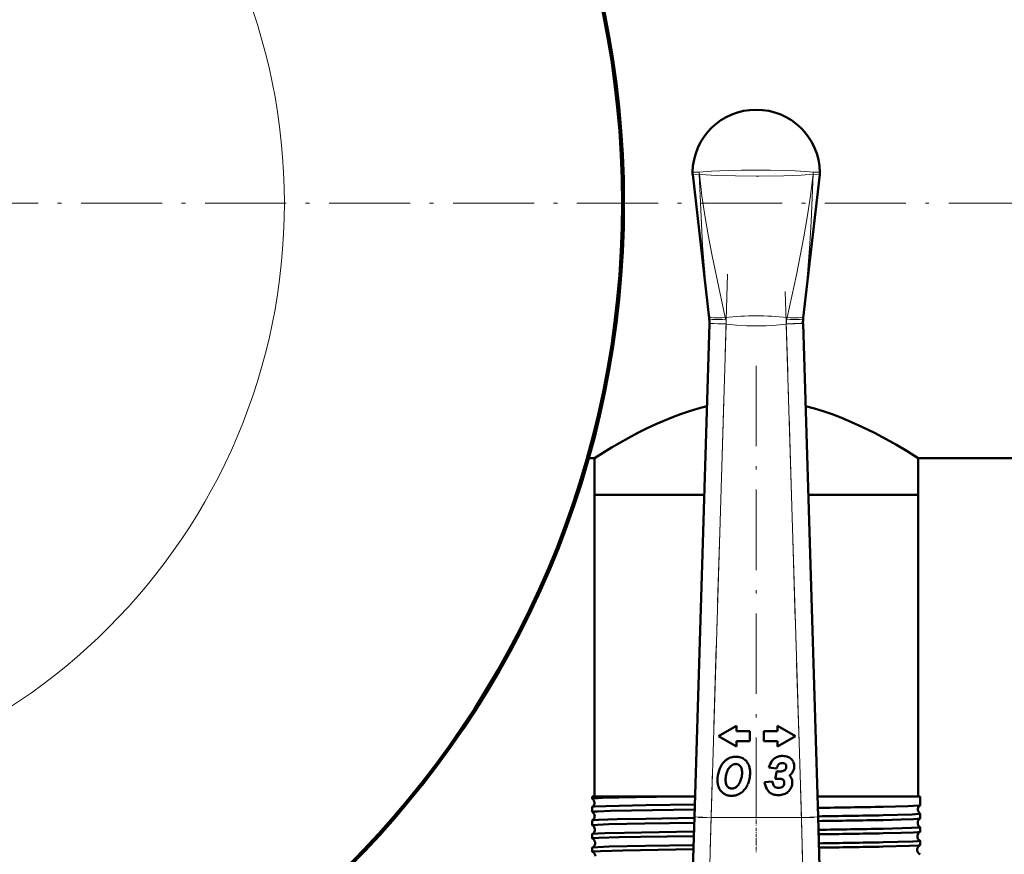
# Model space of a CAD drawing. Extents: x -1438 to 1837, y -1673 to 612.
# Tile 34 of 95: x 187 to 334, y -823 to -699. Entities that reach past the tile are written whole.
import ezdxf

# ---------------------------------------------------------------- set-up
doc = ezdxf.new("R2010")
doc.units = 0
doc.linetypes.add('DASHDOT', pattern=[18.5, 12, -3, 0.5, -3])

msp = doc.modelspace()

# ---------------------------------------------------------------- linework, layer by layer
at = {"color": 7, "lineweight": 50}
for p, q in [((287.31, -721.6), (289.78, -743.08)), ((306.27, -721.6), (303.8, -743.08)), ((289.78, -743.08), (289.78, -743.09)), ((303.8, -743.09), (303.8, -743.08)), ((287.56, -817.51), (289.81, -743.87)), ((289.81, -743.87), (289.81, -743.8)), ((303.77, -743.8), (303.78, -743.87)), ((303.78, -743.87), (306.03, -817.51)), ((271.8, -763.94), (272.64, -763.94)), ((272.64, -763.94), (272.64, -769.44)), ((320.94, -763.94), (416.79, -763.94)), ((320.94, -763.94), (320.94, -769.44)), ((272.64, -769.44), (289.03, -769.44)), ((272.64, -769.44), (272.64, -814.44)), ((272.64, -769.44), (289.03, -769.44)), ((304.56, -769.44), (315.51, -769.44)), ((304.56, -769.44), (320.94, -769.44)), ((315.51, -769.44), (320.94, -769.44)), ((320.94, -769.44), (320.94, -814.44)), ((293.83, -803.89), (291.14, -805.44)), ((293.83, -804.71), (293.83, -803.89)), ((295.83, -804.71), (293.83, -804.71)), ((295.83, -806.17), (295.83, -804.71)), ((299.95, -804.71), (297.95, -804.71)), ((297.95, -804.71), (297.95, -806.17)), ((299.95, -803.89), (299.95, -804.71)), ((302.64, -805.44), (299.95, -803.89)), ((291.14, -805.44), (293.83, -806.99)), ((293.83, -806.17), (295.83, -806.17)), ((293.83, -806.99), (293.83, -806.17)), ((297.95, -806.17), (299.95, -806.17)), ((299.95, -806.99), (302.64, -805.44)), ((299.95, -806.17), (299.95, -806.99)), ((298.68, -810.14), (299.83, -810.29)), ((299.87, -810.67), (299.64, -811.8)), ((300.23, -810.71), (300.13, -810.71)), ((301.14, -809.59), (301.17, -809.62)), ((299.21, -812.19), (298.05, -812.29)), ((300.98, -812.4), (300.98, -812.45)), ((272.33, -814.44), (285.06, -814.44)), ((272.33, -814.44), (272.33, -814.78)), ((272.33, -814.78), (272.34, -814.79)), ((285.06, -814.44), (287.65, -814.44)), ((305.93, -814.44), (315.74, -814.44)), ((315.74, -814.44), (321.25, -814.44)), ((321.25, -814.44), (321.25, -815.77)), ((272.34, -816), (272.33, -816.01)), ((272.33, -816.01), (272.33, -816.76)), ((321.25, -815.77), (321.25, -815.77)), ((272.33, -818.03), (272.33, -818.74)), ((287.07, -833.42), (287.56, -817.51)), ((306.03, -817.51), (306.51, -833.42)), ((321.25, -817.02), (321.25, -817.02)), ((321.25, -817.02), (321.25, -817.75)), ((321.25, -819.04), (321.25, -819.73)), ((272.33, -820.05), (272.33, -820.72)), ((321.25, -821.06), (321.25, -821.71)), ((272.33, -822.07), (272.33, -822.7))]:
    msp.add_line(p, q, dxfattribs=at)
at = {"color": 7, "lineweight": 18}
for p, q in [((288.32, -721.57), (288.31, -721.57)), ((305.27, -721.57), (305.27, -721.57)), ((289.78, -743.09), (289.74, -742.74)), ((292.17, -742.95), (292.22, -743.19)), ((301.36, -743.19), (301.41, -742.95)), ((303.84, -742.74), (303.8, -743.09)), ((292.31, -743.95), (289.81, -743.87)), ((292.31, -743.95), (290.06, -817.59)), ((292.3, -743.9), (292.31, -743.95)), ((301.28, -743.95), (303.78, -743.87)), ((301.28, -743.95), (301.28, -743.9)), ((303.53, -817.59), (301.28, -743.95)), ((287.56, -817.51), (290.06, -817.59)), ((290.06, -817.59), (289.57, -835.26)), ((290.06, -817.59), (303.53, -817.59)), ((303.53, -817.59), (306.03, -817.51)), ((304.01, -835.26), (303.53, -817.59))]:
    msp.add_line(p, q, dxfattribs=at)
at = {"color": 7, "linetype": 'DASHDOT', "lineweight": 18}
for p, q in [((-229.45, -725.89), (491.9, -725.89)), ((319.14, -725.89), (-45.56, -725.89)), ((292.53, -736.5), (289.83, -825.04)), ((303.75, -825.04), (301.05, -736.5)), ((296.79, -750.15), (296.79, -822.82))]:
    msp.add_line(p, q, dxfattribs=at)
at = {"color": 7, "linetype": 'DASHDOT', "lineweight": 18, "ltscale": 0.433284}
msp.add_line((305.46, -817.59), (288.13, -817.59), dxfattribs=at)
at = {"color": 7, "linetype": 'DASHDOT', "lineweight": 18, "ltscale": 0.045029}
msp.add_line((296.79, -817.09), (296.79, -818.89), dxfattribs=at)
at = {"color": 7, "linetype": 'DASHDOT', "lineweight": 18, "ltscale": 0.043887}
msp.add_line((296.79, -819.12), (296.79, -820.87), dxfattribs=at)
at = {"color": 7, "linetype": 'DASHDOT', "lineweight": 18, "ltscale": 0.042889}
msp.add_line((296.79, -821.14), (296.79, -822.86), dxfattribs=at)
at = {"color": 7, "lineweight": 18}
for points in [[(287.29, -721.26), (287.29, -721.26), (287.31, -721.26), (287.41, -721.26), (288.3, -721.29)], [(288.3, -721.29), (290.11, -721.13), (292.63, -721.01), (294.59, -720.97), (296.79, -720.96)], [(296.79, -720.96), (298.88, -720.97), (301.82, -721.04), (304.2, -721.18), (305.28, -721.29)], [(305.28, -721.29), (306.26, -721.26), (306.29, -721.26), (306.29, -721.26), (306.29, -721.26)], [(288.3, -721.57), (287.35, -721.6), (287.31, -721.6), (287.31, -721.6), (287.31, -721.6)], [(289.74, -742.74), (289.22, -737.48), (288.8, -732.2), (288.51, -726.89), (288.3, -721.57)], [(296.79, -721.84), (293.69, -721.82), (290.84, -721.74), (289.34, -721.66), (288.31, -721.57)], [(288.32, -721.57), (288.7, -724.81), (289.18, -728.03), (289.67, -730.9), (290.21, -733.76), (290.8, -736.6), (292.17, -742.95)], [(305.27, -721.57), (303.52, -721.7), (300.93, -721.8), (297.2, -721.84), (296.79, -721.84)], [(301.41, -742.95), (302.78, -736.61), (303.37, -733.77), (303.91, -730.91), (304.4, -728.04), (304.88, -724.81), (305.27, -721.57)], [(305.28, -721.57), (305.15, -725.11), (304.99, -728.65), (304.8, -731.94), (304.56, -735.22), (304.23, -738.99), (303.84, -742.74)], [(306.27, -721.6), (306.27, -721.6), (306.26, -721.6), (306.15, -721.6), (305.28, -721.57)], [(292.3, -743.9), (290.53, -743.84), (289.83, -743.8), (289.81, -743.8), (289.81, -743.8)], [(301.28, -743.95), (299.77, -744.1), (298.26, -744.19), (296.83, -744.22), (295.39, -744.19), (293.85, -744.1), (292.31, -743.95)], [(303.77, -743.8), (303.77, -743.8), (303.77, -743.8), (303.74, -743.8), (303.44, -743.82), (301.28, -743.9)]]:
    msp.add_lwpolyline(points, dxfattribs=at)
at = {"color": 7, "lineweight": 50}
for points in [[(272.64, -763.94), (275.19, -762.38), (277.67, -760.96), (279.13, -760.19), (280.43, -759.54), (281.82, -758.89), (284.2, -757.88), (285.49, -757.39), (286.83, -756.94), (288.12, -756.55), (289.43, -756.2)], [(304.15, -756.2), (305.49, -756.56), (306.8, -756.95), (308.14, -757.41), (309.44, -757.9), (311.03, -758.56), (312.55, -759.26), (314.45, -760.19), (316.18, -761.11), (317.7, -761.97), (319.3, -762.93), (320.94, -763.94)], [(285.06, -814.44), (278.83, -814.54), (273.81, -814.67), (272.58, -814.73), (272.36, -814.76), (272.34, -814.77), (272.33, -814.77), (272.33, -814.78), (272.33, -814.78)], [(287.59, -816.38), (278.19, -816.53), (275.03, -816.61), (273.19, -816.67), (272.64, -816.71), (272.37, -816.74), (272.34, -816.75), (272.34, -816.75), (272.33, -816.75), (272.33, -816.76)], [(287.61, -815.63), (280.33, -815.74), (274.33, -815.88), (272.61, -815.96), (272.38, -815.99), (272.35, -816), (272.34, -816)], [(321.25, -815.77), (321.24, -815.78), (321.21, -815.79), (321.04, -815.81), (319.43, -815.89), (315.74, -815.98)], [(287.55, -817.65), (280.31, -817.77), (276.04, -817.85), (273.25, -817.94), (272.53, -817.99), (272.37, -818.01), (272.34, -818.03)], [(321.25, -817.02), (321.25, -817.02), (321.25, -817.03), (321.24, -817.03), (321.23, -817.04), (321.08, -817.06), (320.05, -817.12), (315.74, -817.24)], [(321.24, -817.75), (321.23, -817.76), (321.18, -817.77), (320.86, -817.8), (320.28, -817.83), (318.42, -817.9), (315.74, -817.96)], [(287.53, -818.36), (280.19, -818.48), (274.78, -818.59), (273.12, -818.66), (272.42, -818.71), (272.34, -818.73), (272.33, -818.73), (272.33, -818.73), (272.33, -818.74)], [(287.49, -819.67), (277.13, -819.85), (274.18, -819.93), (273.18, -819.97), (272.46, -820.02), (272.36, -820.04), (272.34, -820.05)], [(321.25, -819.04), (321.25, -819.04), (321.25, -819.05), (321.25, -819.05), (321.23, -819.06), (321.1, -819.08), (319.98, -819.15), (315.74, -819.26)], [(321.24, -819.73), (321.23, -819.74), (321.18, -819.75), (320.85, -819.78), (320.27, -819.82), (318.42, -819.88), (315.74, -819.94)], [(287.47, -820.35), (279.53, -820.47), (276.34, -820.54), (273.32, -820.63), (272.61, -820.67), (272.36, -820.7), (272.34, -820.71), (272.34, -820.71), (272.33, -820.72), (272.33, -820.72)], [(321.25, -821.06), (321.25, -821.06), (321.25, -821.07), (321.25, -821.07), (321.24, -821.07), (321.21, -821.08), (320.86, -821.12), (320.18, -821.16), (317.93, -821.23), (315.74, -821.28)], [(287.41, -822.33), (276.87, -822.51), (273.57, -822.6), (272.65, -822.65), (272.42, -822.68), (272.34, -822.69), (272.33, -822.7), (272.33, -822.7), (272.33, -822.7)], [(287.43, -821.69), (280.25, -821.81), (274.85, -821.92), (273.17, -821.99), (272.45, -822.04), (272.36, -822.05), (272.34, -822.06)], [(321.24, -821.72), (321.2, -821.73), (321.01, -821.75), (319.68, -821.82), (315.74, -821.93)]]:
    msp.add_lwpolyline(points, dxfattribs=at)
msp.add_circle((136.79, -725.89), 140, dxfattribs=at)
at = {"color": 7, "lineweight": 18}
msp.add_circle((136.79, -725.89), 89.6, dxfattribs=at)
at = {"color": 7, "lineweight": 50}
for centre, radius, start, end in [((136.79, -725.89), 140.27, 270, 90), ((296.79, -721.44), 9.5, 90, 178.9168), ((296.79, -721.44), 9.5, 1.0875, 89.9999), ((289.79, -721.31), 2.5, 178.92, 186.5601), ((303.76, -721.31), 2.53, 353.4796, 1.0425), ((284.77, -743.64), 5.04, 358.2598, 6.283), ((308.81, -743.64), 5.04, 173.717, 181.7402), ((294.62, -811.64), 3.53, 140.9519, 162.0791), ((293.84, -811), 2.53, 122.3254, 140.9519), ((293.69, -810.77), 2.26, 102.7073, 122.3254), ((293.75, -811.02), 2.5, 96.047, 102.7073), ((293.79, -811.44), 2.93, 89.924, 96.047), ((293.79, -810.8), 2.29, 72.3526, 89.924), ((293.94, -810.34), 1.81, 52.3065, 72.3526), ((293.87, -810.42), 1.91, 46.7792, 52.3065), ((293.76, -810.54), 2.08, 41.5011, 46.7792), ((293.79, -810.52), 2.04, 18.1127, 41.5011), ((302.2, -811.18), 3.67, 146.3342, 163.6082), ((300.43, -810), 1.53, 124.7057, 146.3342), ((300.5, -810.11), 1.67, 114.6255, 124.7057), ((300.61, -810.33), 1.91, 105.2979, 114.6255), ((300.67, -810.56), 2.15, 97.0645, 105.2979), ((300.67, -810.41), 0.95, 103.1029, 109.5545), ((300.75, -811.26), 2.86, 90.021, 97.0645), ((300.66, -810.39), 0.929, 96.5352, 103.1029), ((300.67, -810.41), 0.948, 90.021, 96.5352), ((300.67, -810.89), 1.43, 82.8787, 90.021), ((300.75, -811.07), 2.67, 81.8925, 90.021), ((300.75, -810.26), 0.785, 73.6908, 82.8787), ((300.8, -810.06), 0.577, 62.1451, 73.6908), ((300.87, -810.29), 1.88, 72.0423, 81.8925), ((300.94, -810.07), 1.64, 60.6248, 72.0423), ((301.04, -809.89), 1.44, 48.3036, 60.6248), ((301.09, -809.83), 1.36, 25.2295, 48.3036), ((300.95, -809.9), 1.51, 3.5317, 25.2295), ((295.93, -812.06), 4.91, 162.0791, 179.924), ((295.19, -811.77), 2.93, 157.419, 166.8649), ((294.52, -811.5), 2.21, 146.6467, 157.419), ((294.52, -811.49), 2.2, 135.8813, 146.6467), ((293.91, -810.9), 1.35, 122.4893, 135.8813), ((293.77, -810.68), 1.09, 114.3724, 122.4893), ((293.74, -810.62), 1.02, 106.0127, 114.3724), ((293.74, -810.63), 1.03, 97.756, 106.0127), ((293.76, -810.77), 1.17, 89.924, 97.756), ((293.76, -810.57), 0.972, 83.8593, 89.924), ((293.78, -810.42), 0.825, 77.3748, 83.8593), ((293.79, -810.34), 0.742, 57.4405, 77.3748), ((293.68, -810.52), 0.96, 39.4887, 57.4405), ((293.65, -810.55), 0.996, 16.3019, 39.4887), ((292.51, -810.88), 2.18, 360, 16.3019), ((291.87, -810.88), 2.82, 351.515, 359.924), ((292.67, -810.88), 3.22, 0, 18.1127), ((291.13, -810.88), 4.75, 348.7848, 359.924), ((302.14, -811.02), 2.43, 145.8259, 162.3443), ((300.24, -808.69), 2.02, 259.4174, 265.8514), ((300.23, -808.79), 1.91, 265.8514, 267.1369), ((300.37, -809.82), 0.289, 115.7376, 145.8259), ((300.23, -807.96), 2.75, 270.0719, 276.0854), ((300.7, -810.51), 1.05, 109.5545, 115.7376), ((300.35, -809.15), 1.56, 276.0854, 283.9438), ((300.45, -809.54), 1.15, 283.9438, 294.0681), ((300.64, -809.97), 0.676, 294.0681, 306.6588), ((300.72, -810.08), 0.543, 306.6588, 325.9473), ((300.91, -809.86), 0.357, 49.1441, 62.1451), ((300.92, -809.84), 0.332, 18.3964, 42.5937), ((300.69, -810.06), 0.577, 325.9473, 344.8128), ((300.51, -809.98), 0.77, 0.021, 18.3964), ((300.55, -810.02), 0.73, 344.8128, 352.9701), ((300.23, -809.98), 1.04, 352.9701, 360), ((300.96, -810.01), 1.5, 310.4133, 327.4215), ((301, -810.04), 1.45, 327.4215, 344.995), ((300.56, -809.92), 1.91, 344.995, 1.7265), ((300.67, -809.91), 1.8, 1.7475, 3.5317), ((294.09, -812.06), 3.07, 180, 192.1342), ((295.08, -811.97), 2.86, 172.5105, 179.924), ((294.56, -811.97), 2.34, 180, 195.9233), ((297.27, -812.26), 5.07, 166.8649, 172.5105), ((292.28, -811.33), 2.3, 325.2851, 332.9844), ((291.71, -811.04), 2.94, 332.9844, 339.1418), ((291.32, -810.89), 3.36, 339.1418, 344.9445), ((291.04, -810.75), 3.67, 344.062, 351.515), ((291.7, -810.99), 4.18, 336.8653, 348.7848), ((300.8, -812.03), 2.76, 185.4221, 207.9918), ((300.67, -812.1), 1.46, 183.6997, 206.6644), ((299.89, -820.24), 8.44, 88.3873, 91.6778), ((300, -816.39), 4.6, 86.194, 88.3873), ((300.09, -815), 3.2, 83.1053, 86.194), ((300.32, -813.12), 1.31, 78.469, 83.1053), ((300.49, -812.31), 0.479, 58.618, 78.469), ((300.47, -812.33), 0.507, 39.1737, 58.618), ((300.54, -812.28), 0.418, 16.9753, 39.1737), ((300.12, -812.4), 0.854, 0.163, 16.9753), ((300.58, -809.56), 2.09, 304.4207, 310.4133), ((300.61, -812.41), 1.61, 36.8441, 44.3269), ((300.81, -812.26), 1.36, 16.8187, 36.8441), ((300.29, -812.34), 1.88, 338.2315, 360), ((300.69, -812.3), 1.48, 7.9721, 16.8187), ((300.39, -812.34), 1.79, 0.021, 7.9721), ((293.32, -812.22), 2.28, 192.1342, 206.4763), ((293.05, -812.36), 1.99, 206.4763, 223.0363), ((293, -812.41), 1.91, 223.0363, 239.9657), ((293.21, -812.36), 0.929, 195.9233, 238.2264), ((293.12, -812.5), 0.762, 238.2264, 257.9682), ((293.14, -812.4), 0.862, 257.9682, 264.1567), ((293.15, -812.24), 1.02, 264.1567, 269.924), ((293.15, -812.32), 0.947, 269.924, 276.3311), ((293.15, -812.28), 0.985, 276.3311, 282.6353), ((293.14, -812.23), 1.03, 282.6353, 288.6933), ((293.09, -812.08), 1.19, 288.6933, 294.3941), ((293.13, -812.18), 1.09, 294.3941, 306.5931), ((292.88, -811.83), 1.52, 306.5931, 317.1586), ((292.49, -811.47), 2.05, 317.1586, 325.2851), ((292.92, -811.52), 2.88, 296.3172, 304.1102), ((293.11, -811.81), 2.53, 304.1102, 321.6261), ((292.53, -811.35), 3.27, 321.6261, 336.8653), ((299.81, -812.56), 1.64, 207.9918, 232.1297), ((299.82, -812.54), 1.67, 232.1297, 253.5785), ((300.01, -812.43), 0.727, 206.6644, 228.0024), ((299.98, -812.47), 0.675, 228.0024, 251.5916), ((300.15, -811.94), 1.23, 251.5916, 270.021), ((300.15, -812), 1.17, 270.021, 279.3049), ((300.2, -812.32), 0.845, 279.3049, 289.9406), ((300.23, -812.39), 0.768, 289.9406, 301.3906), ((300.23, -812.39), 0.774, 301.3906, 312.8032), ((300.3, -812.47), 0.664, 312.8032, 335.9154), ((300.18, -812.41), 0.795, 335.9154, 357.275), ((300.47, -812.58), 1.6, 293.6304, 317.4422), ((300.14, -812.28), 2.05, 317.4422, 338.2315), ((271.91, -815.39), 0.743, 3.7214, 55.0316), ((271.91, -815.4), 0.744, 305.0164, 3.833), ((293.11, -812.22), 2.13, 239.9657, 247.6508), ((293.1, -812.24), 2.11, 247.6508, 255.3803), ((293.11, -812.18), 2.17, 255.3803, 262.8807), ((293.15, -811.92), 2.43, 262.8804, 269.9237), ((293.15, -812.02), 2.33, 269.924, 278.8623), ((293.15, -812.02), 2.33, 278.8623, 287.7982), ((293.11, -811.91), 2.44, 287.7982, 296.3172), ((300.11, -811.56), 2.69, 253.5785, 270.021), ((300.11, -810.91), 3.34, 270.021, 272.1494), ((300.12, -811.26), 2.98, 272.1494, 274.4101), ((300.17, -811.9), 2.34, 274.4101, 293.6304), ((272.34, -816.75), 0.00906, 192.2529, 248.0265), ((271.95, -817.39), 0.743, 3.7187, 58.1576), ((285.12, 792.74), 1609.02, 270.74303, 271.09068), ((321.66, -816.4), 0.744, 172.7338, 236.57), ((321.65, -816.39), 0.742, 123.375, 172.8545), ((272.34, -818.04), 0.00945, 112.0189, 167.7772), ((271.94, -817.4), 0.743, 301.8709, 3.8615), ((285.13, 754.75), 1572.3, 270.76132, 271.11569), ((285.17, 785.15), 1603.4, 270.74579, 271.09249), ((321.62, -818.39), 0.742, 120.3006, 172.87), ((321.62, -818.4), 0.743, 172.7121, 239.6357), ((321.24, -817.74), 0.0098, 289.8066, 346.2686), ((272.34, -818.73), 0.0106, 195.3321, 252.4338), ((271.98, -819.39), 0.742, 3.6938, 61.1753), ((271.98, -819.4), 0.742, 298.8606, 3.8746), ((285.3, 743.95), 1563.51, 270.76158, 271.11567), ((321.58, -820.39), 0.741, 117.3526, 172.8988), ((321.24, -819.05), 0.0102, 13.6686, 70.1709), ((321.24, -819.72), 0.0116, 285.5576, 342.9629), ((272.34, -820.06), 0.011, 107.7801, 164.8173), ((272.34, -820.71), 0.0127, 198.7319, 256.3304), ((272.02, -821.39), 0.741, 3.6634, 64.0841), ((285.29, 773.83), 1594.06, 270.74828, 271.09484), ((321.58, -820.4), 0.743, 172.6969, 242.572), ((321.24, -821.07), 0.0119, 16.8948, 74.3208), ((272.34, -822.08), 0.0132, 103.6255, 161.0246), ((272.35, -822.7), 0.0158, 202.882, 260.3359), ((272.02, -821.4), 0.742, 295.9765, 3.8979), ((272.05, -823.39), 0.74, 3.6304, 66.8494), ((285.38, 739.85), 1561.43, 270.76216, 271.11447), ((285.46, 759.67), 1581.89, 270.74999, 271.09702), ((321.55, -822.39), 0.74, 114.5024, 172.9409), ((321.55, -822.4), 0.742, 172.6733, 245.3932), ((321.24, -821.71), 0.0142, 281.5103, 339.0664), ((321.24, -823.08), 0.0145, 20.782, 78.3328)]:
    msp.add_arc(centre, radius, start, end, dxfattribs=at)
at = {"color": 7, "lineweight": 18}
for centre, radius, start, end in [((291.09, -721.35), 2.79, 178.6725, 184.495), ((291.09, -721.26), 2.8, 180.6934, 186.5398), ((302.49, -721.26), 2.8, 353.4602, 359.3066), ((302.5, -721.35), 2.79, 355.505, 1.3275), ((296.79, -786.09), 43.39, 83.889, 96.111), ((288.86, -743.93), 3.45, 0.5645, 12.4507), ((304.73, -743.93), 3.45, 167.5497, 179.4352)]:
    msp.add_arc(centre, radius, start, end, dxfattribs=at)
for centre, major_axis, ratio, start_param, end_param in [((292.23, -742.46), (2.49, 0.27), 0.191483, 3.147796, 4.669262), ((292.27, -742.82), (2.48, 0.27), 0.146033, 3.144533, 4.67951), ((301.32, -742.82), (2.48, -0.27), 0.146033, 4.745268, 6.280245), ((301.35, -742.46), (2.49, -0.27), 0.191483, 4.755516, 6.276982)]:
    msp.add_ellipse(centre, major_axis=major_axis, ratio=ratio, start_param=start_param, end_param=end_param, dxfattribs=at)

doc.saveas('drawing.dxf')
